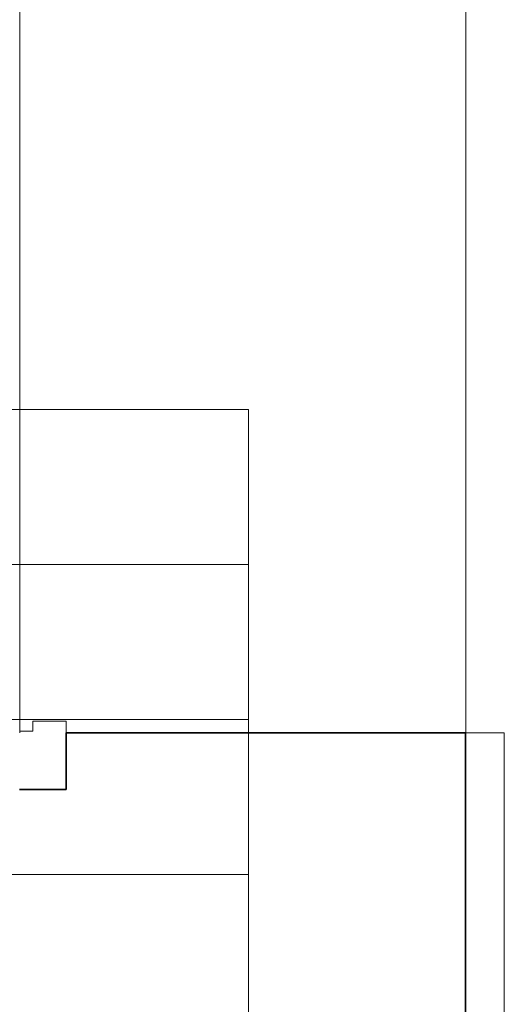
# Model space of a CAD drawing. Extents: x -357 to 533, y -64 to 530.
# Tile 117 of 135: x -1 to 11, y 244 to 270. Entities that reach past the tile are written whole.
import ezdxf
from ezdxf.lldxf.tags import DXFTag

# ---------------------------------------------------------------- set-up
doc = ezdxf.new("R2010")
doc.units = 0
doc.layers.get('0').update_dxf_attribs({"lineweight": 35})
for name, color, linetype, lineweight in [('5_EG-AUSBAU', 7, 'Continuous', 25), ('5_EG-BESTAND', 7, 'Continuous', 25), ('5_EG-NEU', 7, 'Continuous', 25)]:
    doc.layers.add(name, color=color, linetype=linetype, lineweight=lineweight)
doc.layers.add('L_Außenluft_Beschriftung', color=7, linetype='Continuous', lineweight=18, true_color=0x66ff33)
tags = doc.linetypes.add('PUNKT2_S9', pattern=[0.0005, 0, -0.0005]).pattern_tags.tags
tags[6:7] = [DXFTag(74, 4), DXFTag(75, 0), DXFTag(340, '0'), DXFTag(46, 1.0), DXFTag(50, 0.0), DXFTag(44, 0.0), DXFTag(45, 0.0)]
tags[4:5] = [DXFTag(74, 4), DXFTag(75, 0), DXFTag(340, '0'), DXFTag(46, 1.0), DXFTag(50, 0.0), DXFTag(44, 0.0), DXFTag(45, 0.0)]

# ---------------------------------------------------------------- blocks, each defined once
blk = doc.blocks.new('Referenz-A06HSW74NL', base_point=(-327.48, -41.15))
at = {"layer": '5_EG-AUSBAU', "color": 0, "lineweight": 13}
for p, q in [((10.396, 251.33), (11.396, 251.33)), ((11.396, 251.33), (11.396, 232.044))]:
    blk.add_line(p, q, dxfattribs=at)
at = {"layer": '5_EG-BESTAND', "color": 0, "linetype": 'PUNKT2_S9', "lineweight": 13, "ltscale": 0.13}
for p, q in [((-1.118, 272.73), (-1.118, 251.33)), ((10.401, 272.73), (10.401, 251.33))]:
    blk.add_line(p, q, dxfattribs=at)
at = {"layer": '5_EG-BESTAND', "color": 0, "lineweight": 35}
for p, q in [((10.396, 251.33), (0.076, 251.33)), ((0.076, 251.33), (0.076, 249.87)), ((10.396, 250.01), (10.396, 251.33)), ((0.076, 249.87), (-1.124, 249.87)), ((10.396, 231.044), (10.396, 250.01))]:
    blk.add_line(p, q, dxfattribs=at)
at = {"layer": '5_EG-NEU', "color": 0, "lineweight": 13}
for p, q in [((-0.784, 251.63), (-0.784, 251.37)), ((-0.784, 251.63), (0.076, 251.63)), ((0.076, 251.63), (0.076, 249.87)), ((-0.784, 251.37), (-1.124, 251.37)), ((0.076, 249.87), (-1.124, 249.87))]:
    blk.add_line(p, q, dxfattribs=at)
blk = doc.blocks.new('Bauteilbeschriftung-A06HSWASNL', base_point=(-48.682, 239.676))
at = {"color": 0, "lineweight": -2}
for p, q in [((-40.535, 259.676), (4.791, 259.676)), ((4.791, 259.676), (4.791, 239.676)), ((-40.535, 255.676), (4.791, 255.676)), ((-40.535, 251.676), (4.791, 251.676)), ((-40.535, 247.676), (4.791, 247.676))]:
    blk.add_line(p, q, dxfattribs=at)

msp = doc.modelspace()

# ---------------------------------------------------------------- block references
at = {"color": 251, "lineweight": 25, "ltscale": 0.25, "true_color": 0x585858}
msp.add_blockref('Referenz-A06HSW74NL', (-327.48, -41.15), dxfattribs=at)
at = {"layer": 'L_Außenluft_Beschriftung', "ltscale": 0.18}
msp.add_blockref('Bauteilbeschriftung-A06HSWASNL', (-48.682, 239.676), dxfattribs=at)

doc.saveas('drawing.dxf')
